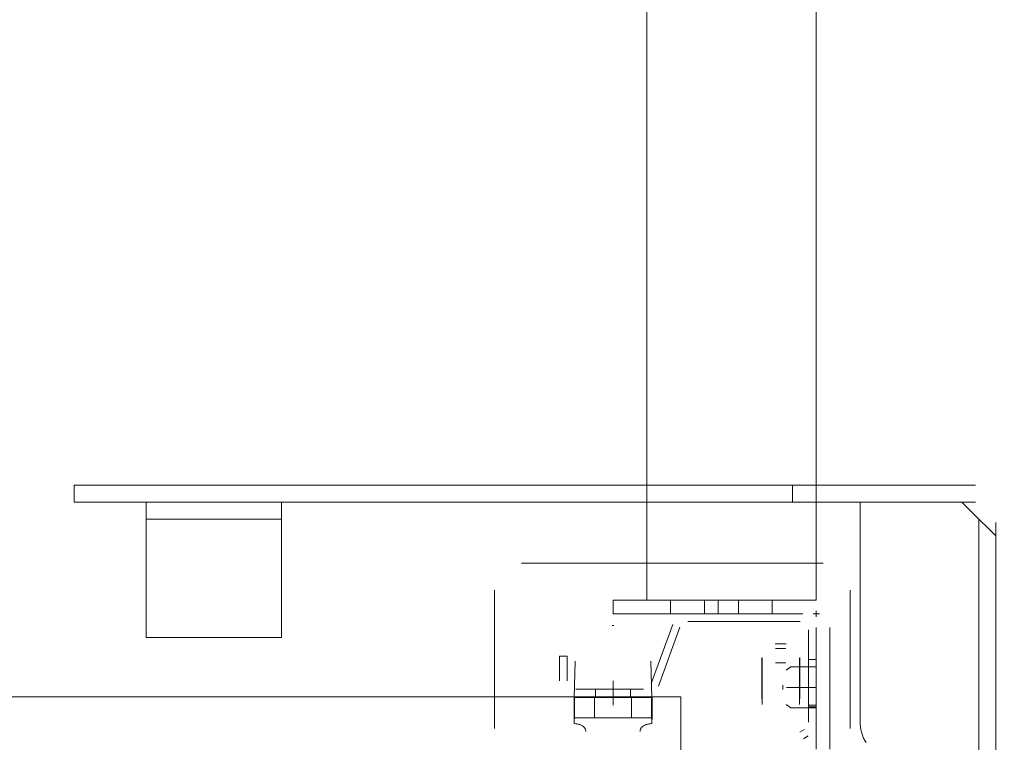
# Model space of a CAD drawing. Header units: millimetres. Extents: x -12989 to 357906, y -50379 to 30884.
# Tile 159 of 256: x 11574 to 11864, y 5793 to 6006. Entities that reach past the tile are written whole.
import ezdxf

# ---------------------------------------------------------------- set-up
doc = ezdxf.new("R2010")
doc.units = ezdxf.units.MM
doc.header["$MEASUREMENT"] = 0
doc.linetypes.add('MITTE2', pattern=[112.5, 75, -12.5, 12.5, -12.5])
doc.layers.add('Nowe_A_WYM_ZEWNETRZNE', color=7, linetype='Continuous')
for name, color, linetype, lineweight in [('Nowe_A_WYM_ZEWNETRZNE_Nr_pióra__1', 7, 'Continuous', 13), ('Nowe_A_WYM_ZEWNETRZNE_Nr_pióra__45', 7, 'Continuous', 15), ('Nowe_A_WYM_ZEWNETRZNE_Nr_pióra__85', 7, 'Continuous', 13), ('Nowe_REGAŁY_Nr_pióra__18', 9, 'Continuous', 13)]:
    doc.layers.add(name, color=color, linetype=linetype, lineweight=lineweight)
doc.styles.add('STYL_AUTOMATYCZNY_3', font='arial.ttf')
doc.dimstyles.new('STYL_AUTOMATYCZNY__1', dxfattribs={"dimtxt": 139.999998, "dimasz": 71.25, "dimexe": 0.18, "dimexo": 0.0625, "dimgap": 0, "dimtad": 1, "dimtih": 1, "dimtoh": 1, "dimdec": 0, "dimlfac": 0.1, "dimzin": 0, "dimdsep": 46, "dimtxsty": 'STYL_AUTOMATYCZNY_3', "dimblk": 'ARROWHEAD_6', "dimblk1": 'ARROWHEAD_6', "dimblk2": 'ARROWHEAD_6', "dimcen": 0.09, "dimse1": 1, "dimse2": 1, "dimclrd": 7, "dimclre": 7, "dimclrt": 7, "dimadec": 0, "dimazin": 0, "dimtfac": 1, "dimtdec": 4, "dimtmove": 0, "dimatfit": 3, "dimfxl": 0, "dimtolj": 1, "dimtzin": 0, "dimarcsym": 0})
doc.dimstyles.new('STYL_AUTOMATYCZNY__2', dxfattribs={"dimtxt": 139.999998, "dimasz": 71.25, "dimexe": 0.18, "dimexo": 0.0625, "dimgap": 0, "dimtad": 1, "dimdec": 0, "dimlfac": 0.1, "dimzin": 0, "dimdsep": 46, "dimtxsty": 'STYL_AUTOMATYCZNY_3', "dimblk": 'ARROWHEAD_6', "dimblk1": 'ARROWHEAD_6', "dimblk2": 'ARROWHEAD_6', "dimcen": 0.09, "dimse1": 1, "dimse2": 1, "dimclrd": 7, "dimclre": 7, "dimclrt": 7, "dimadec": 0, "dimazin": 0, "dimtfac": 1, "dimtdec": 4, "dimtmove": 0, "dimatfit": 3, "dimfxl": 0, "dimtolj": 1, "dimtzin": 0, "dimarcsym": 0})

# ---------------------------------------------------------------- blocks, each defined once
blk = doc.blocks.new('*D267')
at = {"layer": 'Nowe_A_WYM_ZEWNETRZNE_Nr_pióra__45', "color": 7, "linetype": 'Continuous', "lineweight": 15}
for p, q in [((-1341.01, 187.5), (-1266.01, 112.5)), ((-1341.01, 37.5), (-1266.01, -37.5))]:
    blk.add_line(p, q, dxfattribs=at)
at = {"layer": 'Nowe_A_WYM_ZEWNETRZNE_Nr_pióra__85', "color": 7, "linetype": 'Continuous', "lineweight": 13}
for p, q in [((-1303.51, 150), (-1303.51, 6849.85)), ((-1233.2, 150), (-1373.83, 150)), ((-1303.51, 0), (-1303.51, 150)), ((-1233.2, 0), (-1373.83, 0)), ((-1303.51, -56.25), (-1303.51, 0))]:
    blk.add_line(p, q, dxfattribs=at)
at = {"layer": 'Nowe_A_WYM_ZEWNETRZNE_Nr_pióra__1', "color": 7, "lineweight": 13, "insert": (-1331.51, -251.06), "char_height": 140, "attachment_point": 7, "rotation": 90, "style": 'STYL_AUTOMATYCZNY_3'}
blk.add_mtext('\\A1;{\\pql;\\fArial|b0|i0|c238|p0;\\W1.000000;15}', dxfattribs=at)
blk = doc.blocks.new('ARROWHEAD_6')
at = {"color": 0, "linetype": 'Continuous', "lineweight": 0}
for p, q in [((-0.5, -0.5), (0.5, 0.5)), ((0, 0), (-1, 0))]:
    blk.add_line(p, q, dxfattribs=at)
blk = doc.blocks.new('*D268')
at = {"layer": 'Nowe_A_WYM_ZEWNETRZNE_Nr_pióra__45', "color": 7, "linetype": 'Continuous', "lineweight": 15}
blk.add_line((-1341.01, 187.5), (-1266.01, 112.5), dxfattribs=at)
at = {"layer": 'Nowe_A_WYM_ZEWNETRZNE_Nr_pióra__85', "color": 7, "linetype": 'Continuous', "lineweight": 13}
blk.add_line((-1303.51, 150), (-1303.51, 6849.85), dxfattribs=at)
blk = doc.blocks.new('*D269')
at = {"layer": 'Nowe_A_WYM_ZEWNETRZNE_Nr_pióra__45', "color": 7, "linetype": 'Continuous', "lineweight": 15}
for p, q in [((-1341.01, 6887.35), (-1266.01, 6812.35)), ((-1341.01, 187.5), (-1266.01, 112.5))]:
    blk.add_line(p, q, dxfattribs=at)
at = {"layer": 'Nowe_A_WYM_ZEWNETRZNE_Nr_pióra__85', "color": 7, "linetype": 'Continuous', "lineweight": 13}
for p, q in [((-1233.2, 6849.85), (-1373.83, 6849.85)), ((-1303.51, 150), (-1303.51, 6849.85))]:
    blk.add_line(p, q, dxfattribs=at)
at = {"layer": 'Nowe_A_WYM_ZEWNETRZNE_Nr_pióra__1', "color": 7, "lineweight": 13, "char_height": 140, "attachment_point": 7, "rotation": 90, "style": 'STYL_AUTOMATYCZNY_3'}
for s, insert in [('\\A1;{\\pql;\\fArial|b0|i0|c238|p0;\\W1.000000;15}', (-1331.51, 6598.78)), ('\\A1;{\\pql;\\fArial|b0|i0|c238|p0;\\W1.000000;670}', (-1331.51, 3232.97))]:
    blk.add_mtext(s, dxfattribs=dict(at, insert=insert))
blk = doc.blocks.new('*D279')
at = {"layer": 'Nowe_A_WYM_ZEWNETRZNE_Nr_pióra__45', "color": 7, "linetype": 'Continuous', "lineweight": 15}
for p, q in [((5753.24, 5699.85), (5678.24, 5624.85)), ((36387.5, 5699.85), (36312.5, 5624.85))]:
    blk.add_line(p, q, dxfattribs=at)
at = {"layer": 'Nowe_A_WYM_ZEWNETRZNE_Nr_pióra__85', "color": 7, "linetype": 'Continuous', "lineweight": 13}
for p, q in [((5715.74, 5592.04), (5715.74, 5732.66)), ((36350, 5592.04), (36350, 5732.66)), ((5715.74, 5662.35), (36350, 5662.35))]:
    blk.add_line(p, q, dxfattribs=at)
at = {"layer": 'Nowe_A_WYM_ZEWNETRZNE_Nr_pióra__1', "color": 7, "lineweight": 13, "char_height": 140, "attachment_point": 7, "style": 'STYL_AUTOMATYCZNY_3'}
for s, insert in [('\\A1;{\\pql;\\fArial|b0|i0|c238|p0;\\W1.000000;3\xa0063}', (20685.85, 5690.35)), ('\\A1;{\\pql;\\fArial|b0|i0|c238|p0;\\W1.000000;15}', (36098.94, 5690.35))]:
    blk.add_mtext(s, dxfattribs=dict(at, insert=insert))
blk = doc.blocks.new('*D325')
at = {"layer": 'Nowe_A_WYM_ZEWNETRZNE_Nr_pióra__45', "color": 7, "linetype": 'Continuous', "lineweight": 15}
for p, q in [((5753.24, -1542.08), (5678.24, -1617.08)), ((36387.5, -1542.08), (36312.5, -1617.08))]:
    blk.add_line(p, q, dxfattribs=at)
at = {"layer": 'Nowe_A_WYM_ZEWNETRZNE_Nr_pióra__85', "color": 7, "linetype": 'Continuous', "lineweight": 13}
for p, q in [((5715.74, -1649.9), (5715.74, -1509.27)), ((36350, -1649.9), (36350, -1509.27)), ((5715.74, -1579.58), (36350, -1579.58))]:
    blk.add_line(p, q, dxfattribs=at)
at = {"layer": 'Nowe_A_WYM_ZEWNETRZNE_Nr_pióra__1', "color": 7, "lineweight": 13, "char_height": 140, "attachment_point": 7, "style": 'STYL_AUTOMATYCZNY_3'}
for s, insert in [('\\A1;{\\pql;\\fArial|b0|i0|c238|p0;\\W1.000000;3\xa0063}', (20685.85, -1551.58)), ('\\A1;{\\pql;\\fArial|b0|i0|c238|p0;\\W1.000000;15}', (36098.94, -1551.58))]:
    blk.add_mtext(s, dxfattribs=dict(at, insert=insert))
blk = doc.blocks.new('*D327')
at = {"layer": 'Nowe_A_WYM_ZEWNETRZNE_Nr_pióra__45', "color": 7, "linetype": 'Continuous', "lineweight": 15}
for p, q in [((36387.5, -1542.08), (36312.5, -1617.08)), ((36462.5, -1617.08), (36537.5, -1542.08))]:
    blk.add_line(p, q, dxfattribs=at)
at = {"layer": 'Nowe_A_WYM_ZEWNETRZNE_Nr_pióra__85', "color": 7, "linetype": 'Continuous', "lineweight": 13}
for p, q in [((36350, -1649.9), (36350, -1509.27)), ((36500, -1649.9), (36500, -1509.27)), ((5715.74, -1579.58), (36350, -1579.58)), ((36350, -1579.58), (36500, -1579.58)), ((36500, -1579.58), (36556.25, -1579.58))]:
    blk.add_line(p, q, dxfattribs=at)

msp = doc.modelspace()

# ---------------------------------------------------------------- linework, layer by layer
at = {"layer": 'Nowe_REGAŁY_Nr_pióra__18', "color": 9, "linetype": 'Continuous', "lineweight": 13}
for p, q in [((11758.67, 5834.99), (11758.67, 8526.99)), ((11808.67, 5834.99), (11808.67, 8526.99)), ((11589.65, 5863.99), (11589.65, 5868.99)), ((11855.67, 5868.99), (11589.65, 5868.99)), ((11801.65, 5868.99), (11801.65, 5863.99)), ((11855.67, 5863.99), (11589.65, 5863.99)), ((11610.85, 5863.99), (11610.85, 5861.99)), ((11610.85, 5858.99), (11610.85, 5861.99)), ((11650.85, 5861.99), (11650.85, 5863.99)), ((11650.85, 5861.99), (11650.85, 5858.99)), ((11821.67, 5863.99), (11821.67, 5798.49)), ((11851.67, 5863.99), (11856.67, 5858.99)), ((11610.85, 5858.99), (11650.85, 5858.99)), ((11610.85, 5858.99), (11610.85, 5852.99)), ((11650.85, 5852.99), (11650.85, 5858.99)), ((11859.67, 5855.99), (11856.67, 5858.99)), ((11856.67, 5858.99), (11856.67, 5683.19)), ((11861.67, 5683.99), (11861.67, 5857.99)), ((11859.67, 5855.99), (11861.67, 5853.99)), ((11610.85, 5852.99), (11610.85, 5826.99)), ((11650.85, 5826.99), (11650.85, 5852.99)), ((11721.67, 5845.99), (11810.67, 5845.99)), ((11721.67, 5845.99), (11810.67, 5845.99)), ((11713.67, 5797.14), (11713.67, 5837.99)), ((11713.67, 5797.14), (11713.67, 5837.99)), ((11818.67, 5837.99), (11818.67, 5797.14)), ((11818.67, 5837.99), (11818.67, 5797.14)), ((11808.67, 5834.99), (11748.67, 5834.99)), ((11748.67, 5830.99), (11748.67, 5834.99)), ((11765.67, 5830.99), (11765.67, 5834.99)), ((11775.67, 5830.99), (11775.67, 5834.99)), ((11779.67, 5830.99), (11779.67, 5834.99)), ((11785.67, 5830.99), (11785.67, 5834.99)), ((11795.67, 5830.99), (11795.67, 5834.99)), ((11748.67, 5830.99), (11804.67, 5830.99)), ((11770.79, 5830.99), (11803.92, 5830.99)), ((11770.79, 5830.99), (11803.92, 5830.99)), ((11809.57, 5830.99), (11807.77, 5830.99)), ((11809.57, 5830.99), (11807.77, 5830.99)), ((11808.67, 5830.09), (11808.67, 5831.89)), ((11808.67, 5830.09), (11808.67, 5831.89)), ((11748.44, 5827.54), (11748.9, 5827.54)), ((11748.44, 5827.54), (11748.9, 5827.54)), ((11759.97, 5810.38), (11766.33, 5827.86)), ((11759.97, 5810.38), (11766.33, 5827.86)), ((11768.44, 5827.09), (11762.08, 5809.61)), ((11768.44, 5827.09), (11762.08, 5809.61)), ((11803.92, 5828.74), (11770.79, 5828.74)), ((11803.92, 5828.74), (11770.79, 5828.74)), ((11610.85, 5823.99), (11610.85, 5826.99)), ((11650.85, 5826.99), (11650.85, 5823.99)), ((11806.42, 5799.03), (11806.42, 5826.24)), ((11806.42, 5799.03), (11806.42, 5826.24)), ((11808.67, 5826.99), (11808.67, 5790.99)), ((11808.67, 5826.24), (11808.67, 5799.03)), ((11808.67, 5826.24), (11808.67, 5799.03)), ((11812.67, 5790.99), (11812.67, 5826.99)), ((11610.85, 5823.99), (11650.85, 5823.99)), ((11796.57, 5822.11), (11799.77, 5822.11)), ((11796.57, 5822.11), (11799.77, 5822.11)), ((11732.92, 5818.49), (11735.17, 5818.49)), ((11732.92, 5811.24), (11732.92, 5818.49)), ((11732.92, 5818.49), (11735.17, 5818.49)), ((11732.92, 5811.24), (11732.92, 5818.49)), ((11735.17, 5818.49), (11735.17, 5811.24)), ((11735.17, 5818.49), (11735.17, 5811.24)), ((11796.67, 5820.74), (11799.67, 5820.74)), ((11796.67, 5820.74), (11799.67, 5820.74)), ((11737.17, 5806.25), (11737.54, 5817.02)), ((11737.17, 5806.25), (11737.54, 5817.02)), ((11759.79, 5817.02), (11760.17, 5806.25)), ((11759.79, 5817.02), (11760.17, 5806.25)), ((11792.57, 5805.91), (11792.57, 5818.11)), ((11792.57, 5805.91), (11792.57, 5818.11)), ((11792.67, 5817.91), (11792.67, 5813.67)), ((11792.67, 5817.91), (11792.67, 5813.67)), ((11796.67, 5816.5), (11799.67, 5816.5)), ((11796.67, 5816.5), (11799.67, 5816.5)), ((11803.67, 5813.67), (11803.67, 5817.91)), ((11803.67, 5813.67), (11803.67, 5817.91)), ((11803.77, 5818.11), (11803.77, 5805.91)), ((11803.77, 5818.11), (11803.77, 5805.91)), ((11806.42, 5817.49), (11808.67, 5817.49)), ((11806.42, 5817.49), (11808.67, 5817.49)), ((11792.67, 5807.09), (11792.67, 5813.67)), ((11792.67, 5807.09), (11792.67, 5813.67)), ((11799.74, 5814.3), (11801.12, 5815.29)), ((11808.67, 5815.29), (11801.12, 5815.29)), ((11803.67, 5813.67), (11803.67, 5807.09)), ((11803.67, 5813.67), (11803.67, 5807.09)), ((11798.79, 5809.88), (11798.79, 5808.6)), ((11737.67, 5808.74), (11757.62, 5808.74)), ((11737.67, 5808.74), (11757.62, 5808.74)), ((11743.52, 5806.49), (11743.52, 5808.74)), ((11743.52, 5806.49), (11743.52, 5808.74)), ((11753.82, 5806.49), (11753.82, 5808.74)), ((11753.82, 5806.49), (11753.82, 5808.74)), ((11792.67, 5804.26), (11792.67, 5807.09)), ((11792.67, 5804.26), (11792.67, 5807.09)), ((11808.69, 5809.24), (11799.85, 5809.24)), ((11803.67, 5804.26), (11803.67, 5807.09)), ((11803.67, 5804.26), (11803.67, 5807.09)), ((11737.16, 5799.74), (11737.16, 5806.25)), ((11737.16, 5806.25), (11737.17, 5806.25)), ((11737.16, 5799.74), (11737.16, 5806.25)), ((11737.16, 5806.25), (11737.17, 5806.25)), ((11737.31, 5800.45), (11737.31, 5806.25)), ((11737.71, 5806.25), (11737.31, 5806.25)), ((11737.31, 5800.45), (11737.31, 5806.25)), ((11737.71, 5806.25), (11737.31, 5806.25)), ((11757.62, 5806.49), (11737.67, 5806.49)), ((11757.62, 5806.49), (11737.67, 5806.49)), ((11737.71, 5806.25), (11748.61, 5806.25)), ((11737.71, 5806.25), (11748.61, 5806.25)), ((11743.17, 5806.25), (11743.17, 5800.25)), ((11743.17, 5806.25), (11743.17, 5800.25)), ((11748.73, 5806.25), (11748.61, 5806.25)), ((11748.73, 5806.25), (11748.61, 5806.25)), ((11748.73, 5806.25), (11759.62, 5806.25)), ((11748.73, 5806.25), (11759.62, 5806.25)), ((11754.17, 5806.25), (11754.17, 5800.25)), ((11754.17, 5806.25), (11754.17, 5800.25)), ((11760.03, 5806.25), (11759.62, 5806.25)), ((11760.03, 5806.25), (11759.62, 5806.25)), ((11760.03, 5806.25), (11760.03, 5800.45)), ((11760.03, 5806.25), (11760.03, 5800.45)), ((11760.17, 5806.25), (11760.18, 5806.25)), ((11760.17, 5806.25), (11760.18, 5806.25)), ((11760.18, 5806.25), (11760.18, 5799.75)), ((11760.18, 5806.25), (11760.18, 5799.75)), ((11792.66, 5805.91), (11792.57, 5805.91)), ((11792.66, 5805.91), (11792.57, 5805.91)), ((11792.66, 5804.25), (11792.66, 5805.91)), ((11792.66, 5804.25), (11792.66, 5805.91)), ((11792.67, 5804.25), (11792.66, 5804.25)), ((11792.67, 5804.25), (11792.66, 5804.25)), ((11792.67, 5804.26), (11792.67, 5804.25)), ((11792.67, 5804.26), (11792.67, 5804.25)), ((11801.12, 5803.19), (11799.74, 5804.18)), ((11803.67, 5804.25), (11803.67, 5804.26)), ((11803.67, 5804.25), (11803.67, 5804.26)), ((11803.68, 5804.25), (11803.67, 5804.25)), ((11803.68, 5804.25), (11803.67, 5804.25)), ((11803.68, 5805.91), (11803.68, 5804.25)), ((11803.77, 5805.91), (11803.68, 5805.91)), ((11803.68, 5805.91), (11803.68, 5804.25)), ((11803.77, 5805.91), (11803.68, 5805.91)), ((11808.67, 5803.99), (11806.42, 5803.99)), ((11808.67, 5803.99), (11806.42, 5803.99)), ((11737.19, 5802.01), (11737.19, 5798.55)), ((11737.19, 5802.01), (11737.19, 5798.55)), ((11760.14, 5798.56), (11760.14, 5802.02)), ((11760.14, 5798.56), (11760.14, 5802.02)), ((11808.67, 5803.19), (11801.12, 5803.19)), ((11808.67, 5803.49), (11806.42, 5803.49)), ((11808.67, 5803.49), (11806.42, 5803.49)), ((11737.71, 5800.25), (11737.31, 5800.25)), ((11737.71, 5800.25), (11737.31, 5800.25)), ((11748.61, 5800.25), (11737.71, 5800.25)), ((11748.61, 5800.25), (11737.71, 5800.25)), ((11748.73, 5800.25), (11748.61, 5800.25)), ((11748.73, 5800.25), (11748.61, 5800.25)), ((11759.62, 5800.25), (11748.73, 5800.25)), ((11759.62, 5800.25), (11748.73, 5800.25)), ((11760.03, 5800.25), (11759.62, 5800.25)), ((11760.03, 5800.25), (11759.62, 5800.25)), ((11803.79, 5796.07), (11805.17, 5796.87)), ((11803.79, 5796.07), (11805.17, 5796.87)), ((11806.29, 5794.92), (11804.92, 5794.12)), ((11806.29, 5794.92), (11804.92, 5794.12))]:
    msp.add_line(p, q, dxfattribs=at)
at = {"layer": 'Nowe_REGAŁY_Nr_pióra__18', "color": 9, "linetype": 'MITTE2', "lineweight": 13}
msp.add_line((11748.67, 5803.99), (11748.67, 5811.24), dxfattribs=at)
msp.add_line((11748.67, 5803.99), (11748.67, 5811.24), dxfattribs=at)
at = {"layer": 'Nowe_REGAŁY_Nr_pióra__18', "color": 9, "linetype": 'Continuous', "lineweight": 13}
msp.add_lwpolyline([(10748.67, 5771.49), (10748.67, 5806.49), (11768.67, 5806.49), (11768.67, 5771.49)], close=True, dxfattribs=at)
msp.add_lwpolyline([(10748.67, 5771.49), (10748.67, 5806.49), (11768.67, 5806.49), (11768.67, 5771.49)], close=True, dxfattribs=at)
at = {"layer": 'Nowe_REGAŁY_Nr_pióra__18', "color": 9, "linetype": 'Continuous', "lineweight": 13, "flags": 128}
for points in [[(11737.31, 5806.25), (11737.29, 5806.22), (11737.29, 5806.18), (11737.28, 5806.12), (11737.28, 5806.05), (11737.27, 5805.96), (11737.27, 5805.86), (11737.26, 5805.74), (11737.26, 5805.61), (11737.25, 5805.46), (11737.25, 5805.3), (11737.24, 5805.13), (11737.24, 5804.94), (11737.23, 5804.73), (11737.23, 5804.51), (11737.22, 5804.28), (11737.22, 5804.04), (11737.21, 5803.78), (11737.21, 5803.51), (11737.21, 5803.23), (11737.2, 5802.94), (11737.2, 5802.64), (11737.2, 5802.33), (11737.19, 5802.01)], [(11737.31, 5806.25), (11737.29, 5806.22), (11737.29, 5806.18), (11737.28, 5806.12), (11737.28, 5806.05), (11737.27, 5805.96), (11737.27, 5805.86), (11737.26, 5805.74), (11737.26, 5805.61), (11737.25, 5805.46), (11737.25, 5805.3), (11737.24, 5805.13), (11737.24, 5804.94), (11737.23, 5804.73), (11737.23, 5804.51), (11737.22, 5804.28), (11737.22, 5804.04), (11737.21, 5803.78), (11737.21, 5803.51), (11737.21, 5803.23), (11737.2, 5802.94), (11737.2, 5802.64), (11737.2, 5802.33), (11737.19, 5802.01)], [(11760.03, 5806.25), (11760.04, 5806.22), (11760.04, 5806.18), (11760.05, 5806.12), (11760.06, 5806.05), (11760.06, 5805.97), (11760.07, 5805.86), (11760.07, 5805.75), (11760.08, 5805.61), (11760.08, 5805.47), (11760.09, 5805.31), (11760.09, 5805.13), (11760.1, 5804.94), (11760.1, 5804.74), (11760.11, 5804.52), (11760.11, 5804.29), (11760.11, 5804.05), (11760.12, 5803.79), (11760.12, 5803.52), (11760.13, 5803.24), (11760.13, 5802.96), (11760.13, 5802.65), (11760.14, 5802.34), (11760.14, 5802.02)], [(11760.03, 5806.25), (11760.04, 5806.22), (11760.04, 5806.18), (11760.05, 5806.12), (11760.06, 5806.05), (11760.06, 5805.97), (11760.07, 5805.86), (11760.07, 5805.75), (11760.08, 5805.61), (11760.08, 5805.47), (11760.09, 5805.31), (11760.09, 5805.13), (11760.1, 5804.94), (11760.1, 5804.74), (11760.11, 5804.52), (11760.11, 5804.29), (11760.11, 5804.05), (11760.12, 5803.79), (11760.12, 5803.52), (11760.13, 5803.24), (11760.13, 5802.96), (11760.13, 5802.65), (11760.14, 5802.34), (11760.14, 5802.02)], [(11737.19, 5798.55), (11737.2, 5798.68), (11737.2, 5798.81), (11737.2, 5798.93), (11737.21, 5799.04), (11737.21, 5799.16), (11737.21, 5799.26), (11737.22, 5799.36), (11737.22, 5799.46), (11737.23, 5799.55), (11737.23, 5799.64), (11737.24, 5799.72), (11737.24, 5799.8), (11737.25, 5799.87), (11737.25, 5799.94), (11737.26, 5799.99), (11737.26, 5800.05), (11737.27, 5800.09), (11737.27, 5800.14), (11737.28, 5800.17), (11737.28, 5800.2), (11737.29, 5800.22), (11737.29, 5800.24), (11737.3, 5800.25)], [(11737.19, 5798.55), (11737.2, 5798.68), (11737.2, 5798.81), (11737.2, 5798.93), (11737.21, 5799.04), (11737.21, 5799.16), (11737.21, 5799.26), (11737.22, 5799.36), (11737.22, 5799.46), (11737.23, 5799.55), (11737.23, 5799.64), (11737.24, 5799.72), (11737.24, 5799.8), (11737.25, 5799.87), (11737.25, 5799.94), (11737.26, 5799.99), (11737.26, 5800.05), (11737.27, 5800.09), (11737.27, 5800.14), (11737.28, 5800.17), (11737.28, 5800.2), (11737.29, 5800.22), (11737.29, 5800.24), (11737.3, 5800.25)], [(11737.19, 5798.55), (11737.42, 5798.55), (11737.65, 5798.53), (11737.87, 5798.51), (11738.09, 5798.48), (11738.31, 5798.44), (11738.52, 5798.39), (11738.72, 5798.33), (11738.92, 5798.27), (11739.12, 5798.2), (11739.3, 5798.11), (11739.48, 5798.02), (11739.64, 5797.92), (11739.8, 5797.82), (11739.94, 5797.7), (11740.07, 5797.58), (11740.19, 5797.45), (11740.3, 5797.32), (11740.39, 5797.18), (11740.47, 5797.03), (11740.54, 5796.88), (11740.59, 5796.72), (11740.63, 5796.57), (11740.65, 5796.41), (11740.66, 5796.25)], [(11737.19, 5798.55), (11737.42, 5798.55), (11737.65, 5798.53), (11737.87, 5798.51), (11738.09, 5798.48), (11738.31, 5798.44), (11738.52, 5798.39), (11738.72, 5798.33), (11738.92, 5798.27), (11739.12, 5798.2), (11739.3, 5798.11), (11739.48, 5798.02), (11739.64, 5797.92), (11739.8, 5797.82), (11739.94, 5797.7), (11740.07, 5797.58), (11740.19, 5797.45), (11740.3, 5797.32), (11740.39, 5797.18), (11740.47, 5797.03), (11740.54, 5796.88), (11740.59, 5796.72), (11740.63, 5796.57), (11740.65, 5796.41), (11740.66, 5796.25)], [(11756.67, 5796.25), (11756.67, 5796.41), (11756.7, 5796.57), (11756.73, 5796.73), (11756.78, 5796.88), (11756.85, 5797.03), (11756.93, 5797.18), (11757.02, 5797.32), (11757.13, 5797.46), (11757.25, 5797.59), (11757.38, 5797.71), (11757.53, 5797.82), (11757.68, 5797.93), (11757.85, 5798.03), (11758.02, 5798.12), (11758.21, 5798.2), (11758.4, 5798.28), (11758.6, 5798.34), (11758.81, 5798.4), (11759.02, 5798.45), (11759.24, 5798.49), (11759.46, 5798.52), (11759.69, 5798.54), (11759.91, 5798.55), (11760.14, 5798.56)], [(11756.67, 5796.25), (11756.67, 5796.41), (11756.7, 5796.57), (11756.73, 5796.73), (11756.78, 5796.88), (11756.85, 5797.03), (11756.93, 5797.18), (11757.02, 5797.32), (11757.13, 5797.46), (11757.25, 5797.59), (11757.38, 5797.71), (11757.53, 5797.82), (11757.68, 5797.93), (11757.85, 5798.03), (11758.02, 5798.12), (11758.21, 5798.2), (11758.4, 5798.28), (11758.6, 5798.34), (11758.81, 5798.4), (11759.02, 5798.45), (11759.24, 5798.49), (11759.46, 5798.52), (11759.69, 5798.54), (11759.91, 5798.55), (11760.14, 5798.56)], [(11760.14, 5798.56), (11760.14, 5798.69), (11760.13, 5798.81), (11760.13, 5798.93), (11760.13, 5799.05), (11760.12, 5799.16), (11760.12, 5799.27), (11760.11, 5799.37), (11760.11, 5799.47), (11760.11, 5799.56), (11760.1, 5799.64), (11760.1, 5799.73), (11760.09, 5799.8), (11760.09, 5799.87), (11760.08, 5799.94), (11760.08, 5800), (11760.07, 5800.05), (11760.07, 5800.1), (11760.06, 5800.14), (11760.06, 5800.17), (11760.05, 5800.2), (11760.04, 5800.22), (11760.04, 5800.24), (11760.03, 5800.25)], [(11760.14, 5798.56), (11760.14, 5798.69), (11760.13, 5798.81), (11760.13, 5798.93), (11760.13, 5799.05), (11760.12, 5799.16), (11760.12, 5799.27), (11760.11, 5799.37), (11760.11, 5799.47), (11760.11, 5799.56), (11760.1, 5799.64), (11760.1, 5799.73), (11760.09, 5799.8), (11760.09, 5799.87), (11760.08, 5799.94), (11760.08, 5800), (11760.07, 5800.05), (11760.07, 5800.1), (11760.06, 5800.14), (11760.06, 5800.17), (11760.05, 5800.2), (11760.04, 5800.22), (11760.04, 5800.24), (11760.03, 5800.25)], [(11821.67, 5798.59), (11821.67, 5798.28), (11821.69, 5797.97), (11821.71, 5797.66), (11821.75, 5797.34), (11821.79, 5797.02), (11821.85, 5796.71), (11821.91, 5796.39), (11821.99, 5796.07), (11822.08, 5795.75), (11822.18, 5795.44), (11822.29, 5795.12), (11822.41, 5794.81), (11822.54, 5794.51), (11822.68, 5794.2), (11822.83, 5793.9), (11823, 5793.61), (11823.17, 5793.32), (11823.35, 5793.03)]]:
    msp.add_lwpolyline(points, dxfattribs=at)

# ---------------------------------------------------------------- dimensions: what is measured, and where the dimension line sits
at = {"layer": 'Nowe_A_WYM_ZEWNETRZNE', "color": 7, "linetype": 'Continuous', "lineweight": 13}
for base, p1, p2, picture, middle in [((36350, 5662.35), (5715.74, 7500), (36350, 7500), '*D279', (20926.01, 5760.35)), ((36350, -1579.58), (5715.74, 7500), (36350, 150), '*D325', (20926.01, -1481.58)), ((36500, -1579.58), (36350, 7500), (36500, 7500), '*D327', (36205.48, -1481.58))]:
    dim = msp.add_linear_dim(base=base, p1=p1, p2=p2, dimstyle='STYL_AUTOMATYCZNY__1', dxfattribs=at)
    dim.commit()
    dim.dimension.update_dxf_attribs({"geometry": picture, "text_midpoint": middle, "dimtype": 160})
for base, p1, p2, picture, middle in [((-1303.51, 6849.85), (18000, 150), (2607.87, 6849.85), '*D269', (-1401.51, 3392.79)), ((-1303.51, 150), (18000, 0), (-350, 150), '*D267', (-1401.51, -144.52)), ((-1303.51453594, 150), (-350, 150), (18000, 150), '*D268', (-1401.51453487, 149.88141735))]:
    dim = msp.add_linear_dim(base=base, p1=p1, p2=p2, angle=90, dimstyle='STYL_AUTOMATYCZNY__2', dxfattribs=at)
    dim.commit()
    dim.dimension.update_dxf_attribs({"geometry": picture, "text_midpoint": middle, "dimtype": 160, "text_rotation": 90})

doc.saveas('drawing.dxf')
